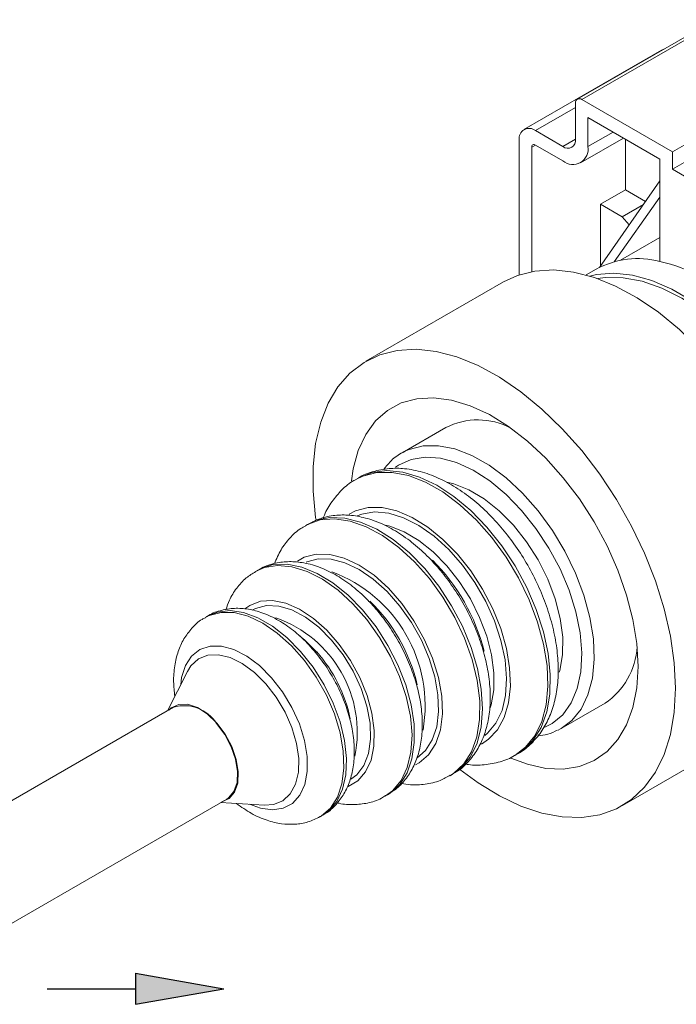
# Model space of a CAD drawing. Header units: millimetres. Extents: x 2171 to 2591, y 1134 to 1431.
# Tile 4 of 6: x 2441 to 2478, y 1254 to 1310. Entities that reach past the tile are written whole.
import ezdxf

# ---------------------------------------------------------------- set-up
doc = ezdxf.new("R2010")
doc.units = ezdxf.units.MM
doc.layers.add('main', color=5, linetype='Continuous', lineweight=50)
doc.layers.add('size', color=7, linetype='Continuous', lineweight=20)

msp = doc.modelspace()

# ---------------------------------------------------------------- hatches: boundary and pattern name
at = {"layer": 'size', "lineweight": 25, "ltscale": 5}
h = msp.add_hatch(color=256, dxfattribs=at)
h.dxf.hatch_style = 1
h.paths.add_polyline_path([(2447.116, 1255.977), (2452.116, 1255.097), (2447.116, 1254.217)])

# ---------------------------------------------------------------- linework, layer by layer
at = {"layer": 'main', "lineweight": 20}
for p, q in [((2479.866, 1309.873), (2472.088, 1305.382)), ((2480.116, 1309.848), (2472.338, 1305.358)), ((2476.849, 1308.157), (2469.071, 1303.666)), ((2476.849, 1308.157), (2476.979, 1308.206)), ((2471.984, 1305.154), (2471.984, 1303.112)), ((2472.338, 1305.358), (2477.464, 1302.398)), ((2471.984, 1304.908), (2469.721, 1303.602)), ((2476.757, 1301.99), (2472.691, 1304.337)), ((2472.691, 1304.337), (2472.691, 1302.704)), ((2471.277, 1302.704), (2469.721, 1303.602)), ((2474.106, 1303.521), (2472.691, 1302.704)), ((2468.802, 1295.453), (2468.802, 1303.071)), ((2471.277, 1302.704), (2471.984, 1303.112)), ((2472.277, 1301.788), (2474.691, 1303.182)), ((2474.812, 1303.112), (2474.812, 1300.254)), ((2469.721, 1302.785), (2469.509, 1302.663)), ((2469.509, 1302.663), (2469.509, 1295.636)), ((2471.277, 1301.887), (2469.721, 1302.785)), ((2478.257, 1302.856), (2477.464, 1302.398)), ((2477.464, 1302.398), (2477.464, 1301.418)), ((2476.757, 1296.212), (2476.757, 1301.99)), ((2477.464, 1301.418), (2478.257, 1301.876)), ((2481.353, 1299.173), (2477.464, 1301.418)), ((2476.757, 1300.762), (2473.35, 1295.874)), ((2473.398, 1299.437), (2474.812, 1300.254)), ((2475.946, 1299.599), (2474.812, 1300.254)), ((2476.757, 1299.845), (2474.175, 1296.191)), ((2473.398, 1299.437), (2473.398, 1295.943)), ((2474.623, 1298.73), (2473.398, 1299.437)), ((2474.623, 1298.73), (2475.823, 1299.422)), ((2475.025, 1298.277), (2474.623, 1298.73)), ((2476.757, 1297.559), (2474.528, 1296.272)), ((2473.159, 1295.77), (2472.591, 1295.443)), ((2467.917, 1295.053), (2460.138, 1290.563)), ((2464.656, 1286.82), (2462.181, 1285.392)), ((2462.181, 1285.392), (2462.301, 1285.457)), ((2459.706, 1283.963), (2459.565, 1283.881)), ((2456.87, 1281.364), (2456.729, 1281.282)), ((2454.034, 1278.764), (2453.893, 1278.682)), ((2451.198, 1276.165), (2451.057, 1276.083)), ((2450.047, 1273.032), (2448.926, 1270.812)), ((2471.18, 1269.803), (2473.655, 1271.231)), ((2449.271, 1271.011), (2432.783, 1261.493)), ((2474.637, 1265.448), (2482.415, 1269.938)), ((2468.564, 1268.292), (2468.705, 1268.374)), ((2464.895, 1267.136), (2465.036, 1267.218)), ((2435.783, 1256.296), (2452.271, 1265.814)), ((2461.225, 1265.98), (2461.367, 1266.062)), ((2451.926, 1265.615), (2454.409, 1265.476)), ((2457.556, 1264.824), (2457.698, 1264.906))]:
    msp.add_line(p, q, dxfattribs=at)
at = {"layer": 'main', "lineweight": 20, "flags": 128}
for points in [[(2485.419, 1276.577), (2485.347, 1278.019), (2485.132, 1279.523), (2484.777, 1281.07), (2484.288, 1282.636), (2483.67, 1284.201), (2482.933, 1285.741), (2482.087, 1287.236), (2481.143, 1288.665), (2480.116, 1290.007), (2479.019, 1291.243), (2477.869, 1292.357), (2476.68, 1293.332), (2475.47, 1294.155), (2474.256, 1294.814), (2473.054, 1295.301), (2471.882, 1295.607), (2470.757, 1295.73), (2469.693, 1295.667), (2468.706, 1295.419), (2467.917, 1295.053)], [(2485.14, 1273.996), (2485.553, 1274.474), (2486.077, 1275.331), (2486.468, 1276.333), (2486.72, 1277.462), (2486.829, 1278.701), (2486.792, 1280.03), (2486.612, 1281.425), (2486.289, 1282.865), (2485.831, 1284.326), (2485.244, 1285.783), (2484.538, 1287.213), (2483.724, 1288.593), (2482.816, 1289.899), (2481.829, 1291.111), (2480.78, 1292.207), (2479.684, 1293.172), (2478.561, 1293.987), (2477.428, 1294.641), (2476.305, 1295.122), (2475.209, 1295.423), (2474.159, 1295.538), (2473.173, 1295.466), (2472.794, 1295.384)], [(2485.237, 1274.461), (2485.496, 1274.797), (2485.997, 1275.681), (2486.361, 1276.709), (2486.582, 1277.865), (2486.656, 1279.128), (2486.582, 1280.476), (2486.361, 1281.887), (2485.997, 1283.336), (2485.496, 1284.799), (2484.866, 1286.251), (2484.119, 1287.665), (2483.268, 1289.02), (2482.325, 1290.291), (2481.309, 1291.456), (2480.236, 1292.496), (2479.125, 1293.393), (2477.994, 1294.131), (2476.864, 1294.698), (2475.753, 1295.084), (2474.68, 1295.283), (2473.663, 1295.291), (2473.244, 1295.235)], [(2477.641, 1272.086), (2477.569, 1273.528), (2477.354, 1275.033), (2476.999, 1276.579), (2476.51, 1278.146), (2475.892, 1279.71), (2475.155, 1281.251), (2474.308, 1282.746), (2473.365, 1284.174), (2472.338, 1285.516), (2471.241, 1286.753), (2470.09, 1287.866), (2468.902, 1288.842), (2467.692, 1289.665), (2466.477, 1290.324), (2465.276, 1290.811), (2464.104, 1291.117), (2462.978, 1291.24), (2461.914, 1291.177), (2460.927, 1290.929), (2460.031, 1290.499), (2459.238, 1289.895), (2458.559, 1289.123), (2458.005, 1288.195), (2457.582, 1287.124), (2457.296, 1285.925), (2457.153, 1284.615), (2457.153, 1283.213), (2457.296, 1281.737), (2457.319, 1281.586)], [(2475.52, 1273.311), (2475.447, 1274.605), (2475.231, 1275.959), (2474.874, 1277.349), (2474.384, 1278.752), (2473.77, 1280.141), (2473.041, 1281.492), (2472.211, 1282.781), (2471.296, 1283.984), (2470.31, 1285.081), (2469.273, 1286.052), (2468.202, 1286.879), (2467.116, 1287.547), (2466.035, 1288.046), (2464.979, 1288.365), (2463.965, 1288.499), (2463.012, 1288.446), (2462.138, 1288.207), (2461.357, 1287.786), (2460.684, 1287.19), (2460.13, 1286.43), (2459.706, 1285.52), (2459.419, 1284.476), (2459.316, 1283.804)], [(2462.301, 1285.457), (2462.581, 1285.585), (2463.373, 1285.785), (2464.241, 1285.793), (2465.167, 1285.609), (2466.128, 1285.237), (2467.103, 1284.686), (2468.067, 1283.969), (2468.999, 1283.103), (2469.876, 1282.107), (2470.679, 1281.006), (2471.388, 1279.825), (2471.987, 1278.592), (2472.461, 1277.335), (2472.8, 1276.085), (2472.995, 1274.87), (2473.042, 1273.719), (2472.94, 1272.659), (2472.692, 1271.714), (2472.302, 1270.908), (2471.781, 1270.258), (2471.18, 1269.803)], [(2470.257, 1269.873), (2470.669, 1270.087), (2471.265, 1270.586), (2471.741, 1271.252), (2472.082, 1272.07), (2472.283, 1273.019), (2472.336, 1274.075), (2472.242, 1275.213), (2472.002, 1276.405), (2471.622, 1277.621), (2471.112, 1278.832), (2470.484, 1280.007), (2469.753, 1281.118), (2468.939, 1282.137), (2468.06, 1283.039), (2467.138, 1283.802), (2466.196, 1284.408), (2465.258, 1284.84), (2464.346, 1285.09), (2463.483, 1285.149), (2462.689, 1285.018), (2461.986, 1284.699), (2461.802, 1284.574)], [(2459.574, 1283.887), (2459.965, 1284.075), (2460.756, 1284.275), (2461.625, 1284.283), (2462.551, 1284.099), (2463.512, 1283.727), (2464.486, 1283.176), (2465.451, 1282.459), (2466.383, 1281.592), (2467.26, 1280.597), (2468.063, 1279.496), (2468.772, 1278.315), (2469.37, 1277.082), (2469.845, 1275.825), (2470.183, 1274.574), (2470.379, 1273.359), (2470.426, 1272.208), (2470.324, 1271.148), (2470.076, 1270.204), (2469.686, 1269.397), (2469.165, 1268.748), (2468.557, 1268.288)], [(2466.971, 1281.191), (2466.064, 1282.125), (2465.113, 1282.919), (2464.14, 1283.555), (2463.17, 1284.017), (2462.223, 1284.296), (2461.324, 1284.384), (2460.491, 1284.28), (2459.746, 1283.985), (2459.706, 1283.963)], [(2464.713, 1283.728), (2465.109, 1283.636), (2465.961, 1283.305), (2466.823, 1282.794), (2467.671, 1282.118), (2468.478, 1281.3), (2469.219, 1280.362), (2469.873, 1279.334), (2470.419, 1278.248), (2470.84, 1277.135), (2471.125, 1276.03), (2471.263, 1274.967), (2471.252, 1273.977), (2471.091, 1273.091), (2471.058, 1272.982)], [(2466.664, 1268.93), (2467.068, 1269.195), (2467.574, 1269.729), (2467.954, 1270.42), (2468.2, 1271.25), (2468.304, 1272.194), (2468.263, 1273.228), (2468.079, 1274.323), (2467.756, 1275.45), (2467.304, 1276.577), (2466.734, 1277.674), (2466.063, 1278.711), (2465.308, 1279.66), (2464.49, 1280.495), (2463.632, 1281.193), (2462.757, 1281.734), (2461.888, 1282.106), (2461.05, 1282.296), (2460.265, 1282.3), (2459.555, 1282.118), (2459.185, 1281.928)], [(2459.637, 1281.828), (2459.905, 1281.928), (2460.632, 1282.046), (2461.428, 1281.975), (2462.269, 1281.716), (2463.131, 1281.279), (2463.989, 1280.674), (2464.819, 1279.919), (2465.597, 1279.037), (2466.3, 1278.052), (2466.908, 1276.993), (2467.404, 1275.891), (2467.774, 1274.776), (2468.006, 1273.682), (2468.094, 1272.639), (2468.036, 1271.678), (2467.833, 1270.825), (2467.491, 1270.107), (2467.02, 1269.543), (2466.861, 1269.411)], [(2456.735, 1281.285), (2456.838, 1281.342), (2457.562, 1281.597), (2458.37, 1281.662), (2459.241, 1281.533), (2460.153, 1281.214), (2461.081, 1280.715), (2462.003, 1280.046), (2462.894, 1279.227), (2463.731, 1278.277), (2464.493, 1277.222), (2465.159, 1276.089), (2465.712, 1274.908), (2466.139, 1273.708), (2466.427, 1272.521), (2466.571, 1271.378), (2466.565, 1270.309), (2466.41, 1269.34), (2466.11, 1268.497), (2465.672, 1267.803), (2465.109, 1267.274), (2464.911, 1267.146)], [(2463.462, 1278.848), (2462.596, 1279.736), (2461.686, 1280.482), (2460.758, 1281.068), (2459.835, 1281.479), (2458.94, 1281.703), (2458.098, 1281.735), (2457.33, 1281.575), (2456.87, 1281.364)], [(2467.157, 1270.983), (2467.21, 1271.153), (2467.364, 1272.001), (2467.375, 1272.948), (2467.242, 1273.966), (2466.97, 1275.023), (2466.566, 1276.088), (2466.044, 1277.129), (2465.418, 1278.112), (2464.709, 1279.01), (2463.936, 1279.793), (2463.125, 1280.44), (2462.299, 1280.929), (2461.484, 1281.246), (2461.237, 1281.308)], [(2468.705, 1268.374), (2469, 1268.568), (2469.583, 1269.133), (2470.039, 1269.864), (2470.359, 1270.742), (2470.535, 1271.747), (2470.562, 1272.856), (2470.441, 1274.042), (2470.173, 1275.279), (2469.765, 1276.536), (2469.227, 1277.785), (2468.571, 1278.995), (2467.813, 1280.14), (2466.971, 1281.191)], [(2462.941, 1267.747), (2463.156, 1267.867), (2463.684, 1268.325), (2464.084, 1268.952), (2464.346, 1269.729), (2464.46, 1270.63), (2464.423, 1271.627), (2464.235, 1272.687), (2463.904, 1273.776), (2463.439, 1274.859), (2462.855, 1275.902), (2462.172, 1276.871), (2461.41, 1277.734), (2460.596, 1278.465), (2459.754, 1279.039), (2458.912, 1279.438), (2458.098, 1279.649), (2457.336, 1279.666), (2456.652, 1279.488), (2456.264, 1279.273)], [(2453.9, 1278.687), (2454.403, 1278.904), (2455.144, 1279.024), (2455.954, 1278.952), (2456.81, 1278.689), (2457.688, 1278.243), (2458.563, 1277.627), (2459.408, 1276.858), (2460.2, 1275.96), (2460.916, 1274.957), (2461.536, 1273.878), (2462.041, 1272.755), (2462.417, 1271.62), (2462.654, 1270.505), (2462.744, 1269.443), (2462.684, 1268.464), (2462.478, 1267.596), (2462.13, 1266.865), (2461.65, 1266.29), (2461.25, 1265.995)], [(2459.954, 1276.506), (2459.132, 1277.342), (2458.269, 1278.037), (2457.39, 1278.57), (2456.52, 1278.926), (2455.683, 1279.094), (2454.905, 1279.07), (2454.207, 1278.855), (2454.034, 1278.764)], [(2456.756, 1279.207), (2456.791, 1279.223), (2457.445, 1279.393), (2458.172, 1279.377), (2458.95, 1279.175), (2459.754, 1278.794), (2460.558, 1278.245), (2461.336, 1277.548), (2462.063, 1276.723), (2462.715, 1275.798), (2463.273, 1274.802), (2463.717, 1273.768), (2464.034, 1272.728), (2464.213, 1271.716), (2464.248, 1270.764), (2464.139, 1269.903), (2463.889, 1269.161), (2463.507, 1268.562), (2463.017, 1268.133)], [(2465.036, 1267.218), (2465.548, 1267.599), (2466.049, 1268.212), (2466.419, 1268.983), (2466.647, 1269.892), (2466.728, 1270.914), (2466.659, 1272.024), (2466.443, 1273.193), (2466.084, 1274.39), (2465.592, 1275.585), (2464.98, 1276.746), (2464.264, 1277.843), (2463.462, 1278.848)], [(2459.089, 1266.517), (2459.133, 1266.533), (2459.686, 1266.856), (2460.124, 1267.355), (2460.431, 1268.011), (2460.595, 1268.801), (2460.612, 1269.697), (2460.48, 1270.666), (2460.204, 1271.673), (2459.794, 1272.682), (2459.265, 1273.655), (2458.636, 1274.559), (2457.929, 1275.36), (2457.171, 1276.03), (2456.389, 1276.544), (2455.611, 1276.883), (2454.864, 1277.036), (2454.177, 1276.996), (2453.574, 1276.766), (2453.296, 1276.57)], [(2453.713, 1276.5), (2453.893, 1276.594), (2454.513, 1276.758), (2455.209, 1276.729), (2455.954, 1276.508), (2456.72, 1276.102), (2457.478, 1275.528), (2458.198, 1274.807), (2458.853, 1273.968), (2459.418, 1273.042), (2459.87, 1272.066), (2460.192, 1271.076), (2460.373, 1270.111), (2460.405, 1269.208), (2460.286, 1268.401), (2460.022, 1267.722), (2459.623, 1267.196), (2459.283, 1266.938)], [(2451.06, 1276.085), (2451.285, 1276.197), (2451.952, 1276.371), (2452.694, 1276.355), (2453.489, 1276.148), (2454.309, 1275.759), (2455.13, 1275.2), (2455.924, 1274.487), (2456.666, 1273.646), (2457.333, 1272.701), (2457.902, 1271.684), (2458.355, 1270.628), (2458.679, 1269.566), (2458.861, 1268.533), (2458.898, 1267.561), (2458.787, 1266.683), (2458.531, 1265.925), (2458.14, 1265.313), (2457.626, 1264.867), (2457.552, 1264.822)], [(2456.445, 1274.163), (2455.674, 1274.943), (2454.863, 1275.582), (2454.039, 1276.058), (2453.228, 1276.357), (2452.457, 1276.468), (2451.749, 1276.39), (2451.198, 1276.165)], [(2461.367, 1266.062), (2461.507, 1266.149), (2462.047, 1266.638), (2462.463, 1267.294), (2462.741, 1268.096), (2462.874, 1269.023), (2462.859, 1270.048), (2462.695, 1271.14), (2462.388, 1272.269), (2461.945, 1273.402), (2461.381, 1274.507), (2460.711, 1275.551), (2459.954, 1276.506)], [(2456.36, 1275.066), (2456.68, 1274.806), (2457.357, 1274.131)], [(2449.668, 1272.28), (2449.722, 1272.686), (2449.935, 1273.366), (2450.284, 1273.902), (2450.754, 1274.271), (2451.326, 1274.459), (2451.977, 1274.458), (2452.68, 1274.268), (2453.406, 1273.897), (2454.125, 1273.36), (2454.809, 1272.679)], [(2454.485, 1272.332), (2453.836, 1272.976), (2453.153, 1273.478), (2452.466, 1273.815), (2451.804, 1273.975), (2451.197, 1273.949), (2450.671, 1273.738), (2450.248, 1273.352), (2450.047, 1273.032)], [(2457.698, 1264.906), (2458.04, 1265.15), (2458.494, 1265.682), (2458.818, 1266.369), (2459.002, 1267.19), (2459.04, 1268.119), (2458.93, 1269.126), (2458.676, 1270.178), (2458.286, 1271.241), (2457.772, 1272.282), (2457.152, 1273.266), (2456.445, 1274.163)], [(2468.326, 1268.136), (2469.273, 1267.783), (2470.31, 1267.555), (2471.296, 1267.515), (2472.211, 1267.661), (2473.041, 1267.992), (2473.77, 1268.502), (2474.384, 1269.181), (2474.874, 1270.018), (2475.231, 1270.997), (2475.447, 1272.101), (2475.52, 1273.311)], [(2454.809, 1272.679), (2455.429, 1271.882), (2455.959, 1271.001), (2456.378, 1270.073), (2456.669, 1269.135), (2456.821, 1268.226), (2456.825, 1267.384), (2456.684, 1266.642), (2456.401, 1266.031), (2455.99, 1265.576), (2455.466, 1265.296), (2454.851, 1265.202), (2454.171, 1265.298), (2453.568, 1265.523)], [(2454.409, 1265.476), (2454.908, 1265.511), (2455.434, 1265.721), (2455.856, 1266.107), (2456.156, 1266.651), (2456.32, 1267.33), (2456.341, 1268.113), (2456.218, 1268.967), (2455.957, 1269.855), (2455.569, 1270.737), (2455.071, 1271.575), (2454.485, 1272.332)], [(2465.455, 1267.494), (2466.477, 1266.738), (2467.692, 1265.995), (2468.902, 1265.421), (2470.09, 1265.024), (2471.241, 1264.809), (2472.338, 1264.779), (2473.365, 1264.935), (2474.308, 1265.274), (2475.155, 1265.792), (2475.892, 1266.482), (2476.51, 1267.333), (2476.999, 1268.334), (2477.354, 1269.471), (2477.569, 1270.728), (2477.641, 1272.086)], [(2448.996, 1270.852), (2449.137, 1270.982), (2449.557, 1271.172), (2450.06, 1271.174), (2450.611, 1270.988), (2451.173, 1270.627), (2451.708, 1270.115)], [(2451.692, 1270.087), (2452.156, 1269.469), (2452.524, 1268.779), (2452.774, 1268.064), (2452.886, 1267.373), (2452.855, 1266.752), (2452.681, 1266.245), (2452.378, 1265.886), (2452.271, 1265.814)], [(2451.708, 1270.115), (2452.179, 1269.486), (2452.554, 1268.785), (2452.807, 1268.058), (2452.922, 1267.355), (2452.89, 1266.725), (2452.713, 1266.209), (2452.405, 1265.844), (2451.996, 1265.656)], [(2471.18, 1269.803), (2471.141, 1269.78), (2471.005, 1269.709)]]:
    msp.add_lwpolyline(points, dxfattribs=at)
at = {"layer": 'main', "lineweight": 20}
for centre, radius, start, end in [((2472.2, 1305.189), 0.218, 50.7962, 189.214), ((2469.362, 1303.162), 0.568, 50.7965, 189.2143), ((2471.553, 1303.042), 0.437, 230.7969, 9.214), ((2469.638, 1302.684), 0.131, 50.7969, 189.2144), ((2471.829, 1302.564), 0.873, 230.7967, 9.214), ((2475.52, 1291.412), 4.957, 75.553, 118.4478), ((2474.788, 1287.489), 8.942, 61.3106, 77.2779), ((2466.463, 1283.255), 3.997, 62.1932, 116.8747), ((2456.097, 1271.489), 11.054, 14.0376, 45.0968), ((2455.392, 1271.082), 8.092, 350.2241, 69.6628), ((2453.676, 1270.092), 9.614, 13.1136, 45.9883), ((2452.799, 1269.591), 6.848, 348.6225, 70.7757), ((2451.225, 1268.678), 8.206, 11.7915, 41.6453), ((2471.336, 1274.655), 4.135, 304.1069, 356.8146), ((2449.871, 1268.947), 2.149, 32.0265, 106.2061)]:
    msp.add_arc(centre, radius, start, end, dxfattribs=at)
for points, knots in [([(2462.323, 1285.448), (2462.258, 1285.421), (2461.952, 1285.29), (2461.545, 1284.957), (2461.264, 1284.592), (2461.148, 1284.442)], [0, 0, 0, 0, 0.13678, 0.642302, 1, 1, 1, 1]), ([(2467.635, 1281.346), (2467.486, 1281.51), (2467.056, 1281.983), (2466.294, 1282.681), (2465.346, 1283.382), (2464.357, 1283.935), (2463.344, 1284.322), (2462.369, 1284.515), (2461.422, 1284.53), (2460.55, 1284.348), (2459.966, 1284.147), (2459.726, 1283.974), (2459.724, 1283.972)], [0, 0, 0, 0, 0.0638356, 0.183734, 0.3045729, 0.4264515, 0.5490069, 0.6705972, 0.7763916, 0.8900561, 0.9991945, 1, 1, 1, 1]), ([(2459.584, 1283.877), (2459.541, 1283.858), (2459.239, 1283.718), (2458.765, 1283.305), (2458.207, 1282.648), (2457.869, 1282.099), (2457.754, 1281.758), (2457.736, 1281.703)], [0, 0, 0, 0, 0.0492897, 0.3468283, 0.6426883, 0.9431916, 1, 1, 1, 1]), ([(2464.127, 1279.003), (2463.984, 1279.16), (2463.572, 1279.612), (2462.841, 1280.273), (2461.927, 1280.929), (2460.971, 1281.434), (2460.027, 1281.755), (2459.123, 1281.896), (2458.259, 1281.863), (2457.49, 1281.691), (2457.051, 1281.444), (2456.869, 1281.342)], [0, 0, 0, 0, 0.067038, 0.19279, 0.319724, 0.44794, 0.576725, 0.690274, 0.799383, 0.916799, 1, 1, 1, 1]), ([(2456.747, 1281.266), (2456.648, 1281.216), (2456.305, 1281.042), (2455.821, 1280.579), (2455.308, 1279.918), (2455.082, 1279.393), (2454.967, 1279.127)], [0, 0, 0, 0, 0.1173257, 0.4098797, 0.7017121, 1, 1, 1, 1]), ([(2468.652, 1268.362), (2468.707, 1268.387), (2469.021, 1268.53), (2469.504, 1268.951), (2470.07, 1269.603), (2470.504, 1270.385), (2470.813, 1271.274), (2470.991, 1272.267), (2471.029, 1273.349), (2470.926, 1274.496), (2470.685, 1275.678), (2470.313, 1276.869), (2469.821, 1278.044), (2469.221, 1279.181), (2468.534, 1280.24), (2467.985, 1280.945), (2467.68, 1281.294), (2467.635, 1281.346)], [0, 0, 0, 0, 0.014454, 0.083599, 0.152354, 0.222188, 0.294317, 0.369141, 0.44613, 0.524247, 0.602508, 0.680527, 0.758285, 0.835889, 0.913501, 0.987191, 1, 1, 1, 1]), ([(2460.618, 1276.661), (2460.482, 1276.81), (2460.09, 1277.239), (2459.389, 1277.862), (2458.51, 1278.471), (2457.587, 1278.924), (2456.681, 1279.187), (2455.82, 1279.267), (2455.013, 1279.17), (2454.389, 1278.984), (2454.076, 1278.771), (2453.993, 1278.715)], [0, 0, 0, 0, 0.070607, 0.202844, 0.336603, 0.471966, 0.60757, 0.72425, 0.836278, 0.956814, 1, 1, 1, 1]), ([(2465.046, 1267.249), (2465.135, 1267.294), (2465.469, 1267.464), (2465.945, 1267.92), (2466.451, 1268.585), (2466.825, 1269.371), (2467.072, 1270.26), (2467.185, 1271.246), (2467.156, 1272.311), (2466.987, 1273.427), (2466.682, 1274.563), (2466.252, 1275.691), (2465.709, 1276.788), (2465.074, 1277.812), (2464.529, 1278.539), (2464.205, 1278.914), (2464.127, 1279.003)], [0, 0, 0, 0, 0.0263264, 0.0989045, 0.1713035, 0.2453211, 0.3221988, 0.4021321, 0.484239, 0.5672323, 0.6500949, 0.7326442, 0.814962, 0.8972367, 0.9753622, 1, 1, 1, 1]), ([(2453.91, 1278.676), (2453.726, 1278.563), (2453.316, 1278.314), (2452.816, 1277.752), (2452.429, 1277.143), (2452.283, 1276.702), (2452.224, 1276.521)], [0, 0, 0, 0, 0.232453, 0.516066, 0.80179, 1, 1, 1, 1]), ([(2457.109, 1274.318), (2456.98, 1274.459), (2456.609, 1274.864), (2455.94, 1275.447), (2455.096, 1276.006), (2454.24, 1276.388), (2453.408, 1276.587), (2452.624, 1276.622), (2451.873, 1276.476), (2451.362, 1276.299), (2451.141, 1276.127), (2451.129, 1276.118)], [0, 0, 0, 0, 0.075159, 0.21563, 0.358142, 0.502702, 0.629863, 0.750992, 0.867464, 0.992686, 1, 1, 1, 1]), ([(2461.343, 1266.065), (2461.53, 1266.178), (2461.941, 1266.429), (2462.446, 1266.991), (2462.867, 1267.684), (2463.158, 1268.486), (2463.319, 1269.385), (2463.341, 1270.371), (2463.22, 1271.418), (2462.962, 1272.495), (2462.574, 1273.568), (2462.071, 1274.612), (2461.474, 1275.586), (2460.969, 1276.256), (2460.677, 1276.593), (2460.618, 1276.661)], [0, 0, 0, 0, 0.0627126, 0.1383328, 0.2145157, 0.2932329, 0.3755157, 0.4610164, 0.5483154, 0.6358627, 0.7230861, 0.8100144, 0.8968757, 0.979374, 1, 1, 1, 1]), ([(2451.072, 1276.069), (2451.007, 1276.039), (2450.712, 1275.899), (2450.287, 1275.492), (2449.828, 1274.883), (2449.504, 1274.16), (2449.31, 1273.344), (2449.243, 1272.493), (2449.308, 1271.901), (2449.338, 1271.627)], [0, 0, 0, 0, 0.044361, 0.200292, 0.354816, 0.512731, 0.677793, 0.851009, 1, 1, 1, 1]), ([(2457.64, 1264.898), (2457.72, 1264.936), (2458.029, 1265.081), (2458.468, 1265.496), (2458.926, 1266.106), (2459.25, 1266.829), (2459.446, 1267.645), (2459.507, 1268.551), (2459.426, 1269.526), (2459.204, 1270.538), (2458.85, 1271.552), (2458.377, 1272.535), (2457.801, 1273.478), (2457.341, 1274.036), (2457.109, 1274.318)], [0, 0, 0, 0, 0.027836, 0.108058, 0.187556, 0.268799, 0.353719, 0.442834, 0.534943, 0.62802, 0.720824, 0.813279, 0.90567, 1, 1, 1, 1]), ([(2469.846, 1269.385), (2470.04, 1269.407), (2470.444, 1269.452), (2470.795, 1269.624), (2470.977, 1269.714)], [0, 0, 0, 0, 0.481639, 1, 1, 1, 1]), ([(2465.773, 1267.798), (2465.83, 1267.786), (2466.182, 1267.713), (2466.848, 1267.735), (2467.72, 1267.904), (2468.307, 1268.11), (2468.55, 1268.286), (2468.555, 1268.289)], [0, 0, 0, 0, 0.058444, 0.359659, 0.683282, 0.994019, 1, 1, 1, 1]), ([(2462.147, 1266.708), (2462.316, 1266.677), (2462.764, 1266.596), (2463.506, 1266.641), (2464.279, 1266.809), (2464.722, 1267.059), (2464.907, 1267.164)], [0, 0, 0, 0, 0.174124, 0.463511, 0.77493, 1, 1, 1, 1]), ([(2458.523, 1265.607), (2458.557, 1265.597), (2458.863, 1265.507), (2459.441, 1265.488), (2460.247, 1265.572), (2460.864, 1265.758), (2461.172, 1265.967), (2461.249, 1266.019)], [0, 0, 0, 0, 0.035925, 0.324722, 0.602001, 0.900339, 1, 1, 1, 1]), ([(2452.821, 1265.565), (2453.098, 1265.37), (2453.658, 1264.976), (2454.514, 1264.603), (2455.348, 1264.4), (2456.127, 1264.372), (2456.878, 1264.493), (2457.323, 1264.714), (2457.547, 1264.825)], [0, 0, 0, 0, 0.184523, 0.372436, 0.537732, 0.695185, 0.846587, 1, 1, 1, 1])]:
    msp.add_open_spline(points, degree=3, knots=knots, dxfattribs=at)
at = {"layer": 'size', "lineweight": 25, "ltscale": 5}
for p, q in [((2447.116, 1255.977), (2452.116, 1255.097)), ((2447.116, 1255.977), (2447.116, 1254.217)), ((2442.116, 1255.097), (2447.116, 1255.097)), ((2447.116, 1255.097), (2447.116, 1255.097)), ((2447.116, 1254.217), (2452.116, 1255.097))]:
    msp.add_line(p, q, dxfattribs=at)

doc.saveas('drawing.dxf')
